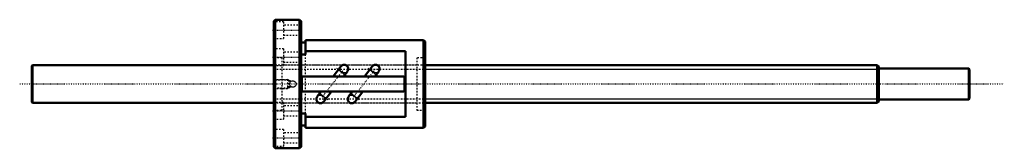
# Model space of a CAD drawing. Header units: millimetres. Extents: x -168 to 483, y -42 to 42.
import ezdxf

# ---------------------------------------------------------------- set-up
doc = ezdxf.new("R2010")
doc.units = ezdxf.units.MM
doc.linetypes.add('Center', pattern=[1.5, 0.45, -0.5, 0.05, -0.5])
doc.linetypes.add('Dashed', pattern=[2, 1, -1])
for name, color, linetype, lineweight in [('2d ConnectionPoints', 7, 'Continuous', 50), ('AM_0', 7, 'Continuous', 50), ('AM_4', 3, 'Continuous', 25), ('AM_5', 3, 'Continuous', 25), ('AM_7', 7, 'Center', 25), ('AM_9', 6, 'Dashed', 25)]:
    doc.layers.add(name, color=color, linetype=linetype, lineweight=lineweight)

# ---------------------------------------------------------------- blocks, each defined once
blk = doc.blocks.new('1_BIF_2510A_5RR_nut_0_in_BIF2510A_5RRG0_620LC5A_00__0')
at = {"layer": 'AM_0'}
for p, q in [((1, 42.5), (0, 41.5)), ((0, 41.5), (0, -41.5)), ((17, 42.5), (1, 42.5)), ((1, 42.5), (1, -42.5)), ((18, 41.5), (17, 42.5)), ((17, 42.5), (17, -42.5)), ((18, 41.5), (18, -41.5)), ((21, 27.4), (18, 27.4)), ((21, 29), (21, 19.42)), ((99, 29), (21, 29)), ((100, 28), (99, 29)), ((99, 29), (99, -29)), ((100, 28), (100, -28)), ((87, 21.62), (21, 21.62)), ((87, -21.62), (87, 21.62)), ((21, 19.42), (18, 19.42)), ((44.39, 11.67), (39.18, 5)), ((44.39, 11.67), (44.41, 11.7)), ((46.03, 5), (48.65, 8.35)), ((65.09, 11.67), (59.88, 5)), ((65.09, 11.67), (65.11, 11.7)), ((66.73, 5), (69.35, 8.35)), ((18.5, 4.2), (18.5, -4.2)), ((85.7, 5), (19.3, 5)), ((86.5, -4.2), (86.5, 4.2)), ((19.3, -5), (85.7, -5)), ((31.37, -5), (28.75, -8.35)), ((33.01, -11.67), (38.22, -5)), ((52.07, -5), (49.45, -8.35)), ((53.71, -11.67), (58.92, -5)), ((33.01, -11.67), (32.99, -11.7)), ((53.71, -11.67), (53.69, -11.7)), ((18, -19.42), (21, -19.42)), ((21, -19.42), (21, -29)), ((21, -21.62), (87, -21.62)), ((18, -27.4), (21, -27.4)), ((21, -29), (99, -29)), ((99, -29), (100, -28)), ((0, -41.5), (1, -42.5)), ((1, -42.5), (17, -42.5)), ((17, -42.5), (18, -41.5))]:
    blk.add_line(p, q, dxfattribs=at)
for points in [[(44.41, 11.7), (44.72, 12.02), (45.09, 12.3), (45.49, 12.5), (45.93, 12.64), (46.38, 12.7), (46.84, 12.69), (47.28, 12.6), (47.71, 12.43), (48.09, 12.2), (48.44, 11.9), (48.73, 11.56), (48.96, 11.16), (49.12, 10.74), (49.2, 10.29), (49.21, 9.84), (49.15, 9.38), (49.01, 8.96), (48.79, 8.55), (48.64, 8.34)], [(65.11, 11.7), (65.42, 12.02), (65.79, 12.3), (66.19, 12.5), (66.63, 12.64), (67.08, 12.7), (67.54, 12.69), (67.98, 12.6), (68.41, 12.43), (68.79, 12.2), (69.14, 11.9), (69.43, 11.56), (69.66, 11.16), (69.82, 10.74), (69.9, 10.29), (69.91, 9.84), (69.85, 9.38), (69.71, 8.96), (69.49, 8.55), (69.34, 8.34)], [(32.99, -11.7), (32.68, -12.02), (32.31, -12.3), (31.91, -12.5), (31.47, -12.64), (31.02, -12.7), (30.56, -12.69), (30.12, -12.6), (29.69, -12.43), (29.31, -12.2), (28.96, -11.9), (28.67, -11.56), (28.44, -11.16), (28.28, -10.74), (28.2, -10.29), (28.19, -9.84), (28.25, -9.38), (28.39, -8.96), (28.61, -8.55), (28.76, -8.34)], [(53.69, -11.7), (53.38, -12.02), (53.01, -12.3), (52.61, -12.5), (52.17, -12.64), (51.72, -12.7), (51.26, -12.69), (50.82, -12.6), (50.39, -12.43), (50.01, -12.2), (49.66, -11.9), (49.37, -11.56), (49.14, -11.16), (48.98, -10.74), (48.9, -10.29), (48.89, -9.84), (48.95, -9.38), (49.09, -8.96), (49.31, -8.55), (49.46, -8.34)]]:
    blk.add_lwpolyline(points, dxfattribs=at)
for centre, start, end in [((19.3, 4.2), 90, 180), ((85.7, 4.2), 0, 90), ((19.3, -4.2), 180, 270), ((85.7, -4.2), 270, 360)]:
    blk.add_arc(centre, 0.8, start, end, dxfattribs=at)
at = {"layer": 'AM_4'}
for p, q in [((42.73, 9.54), (46.98, 6.22)), ((63.43, 9.54), (67.68, 6.22)), ((30.42, -6.22), (34.67, -9.54)), ((51.12, -6.22), (55.37, -9.54))]:
    blk.add_line(p, q, dxfattribs=at)
at = {"layer": 'AM_5', "linetype": 'Dashed'}
for p, q in [((0, 3), (9, 3)), ((10, 2.46), (9, 3)), ((9, 3), (9, -3)), ((0, -3), (9, -3)), ((10, -2.46), (9, -3))]:
    blk.add_line(p, q, dxfattribs=at)
at = {"layer": 'AM_7'}
for p, q in [((-0.9, 35.5), (18.9, 35.5)), ((-0.9, 17.75), (18.9, 17.75)), ((45.47, 8.67), (31.93, -8.67)), ((41.57, 10.45), (48.14, 5.31)), ((66.17, 8.67), (52.63, -8.67)), ((62.27, 10.45), (68.84, 5.31)), ((29.26, -5.31), (35.83, -10.45)), ((49.96, -5.31), (56.53, -10.45)), ((-0.9, -17.75), (18.9, -17.75)), ((-0.9, -35.5), (18.9, -35.5))]:
    blk.add_line(p, q, dxfattribs=at)
at = {"layer": 'AM_9'}
for p, q in [((6.5, 41), (0, 41)), ((6.5, 41), (6.5, 30)), ((18, 38.8), (6.5, 38.8)), ((0, 30), (6.5, 30)), ((6.5, 32.2), (18, 32.2)), ((6.5, 23.25), (0, 23.25)), ((6.5, 23.25), (6.5, 12.25)), ((18, 21.05), (6.5, 21.05)), ((5.4, 17.4), (0, 17.4)), ((5.4, 17.4), (5.4, -17.4)), ((6.5, 14.45), (18, 14.45)), ((21, -19.42), (21, 19.42)), ((100, 17.4), (94.6, 17.4)), ((94.6, 17.4), (94.6, -17.4)), ((0, 12.25), (6.5, 12.25)), ((94.6, 12.5), (5.4, 12.5)), ((44.18, 8.67), (44.05, 8.51)), ((45.78, 7.41), (44.18, 8.67)), ((45.78, 7.41), (44.18, 8.67)), ((44.35, 11.61), (44.39, 11.67)), ((45.78, 7.41), (45.66, 7.25)), ((64.88, 8.67), (64.75, 8.51)), ((66.48, 7.41), (64.88, 8.67)), ((66.48, 7.41), (64.88, 8.67)), ((65.05, 11.61), (65.09, 11.67)), ((66.48, 7.41), (66.36, 7.25)), ((0.54, 2.46), (0, 3)), ((10, 2.46), (0.54, 2.46)), ((0.54, 2.46), (0.54, -2.46)), ((11.33, 1.72), (10, 2.46)), ((10, 2.46), (10, -2.46)), ((0, -3), (0.54, -2.46)), ((0.54, -2.46), (10, -2.46)), ((10, -2.46), (11.33, -1.72)), ((6.5, -12.25), (0, -12.25)), ((5.4, -12.5), (94.6, -12.5)), ((6.5, -12.25), (6.5, -23.25)), ((31.62, -7.41), (31.74, -7.25)), ((31.62, -7.41), (33.22, -8.67)), ((31.62, -7.41), (33.22, -8.67)), ((33.05, -11.61), (33.01, -11.67)), ((33.22, -8.67), (33.35, -8.51)), ((52.32, -7.41), (52.44, -7.25)), ((52.32, -7.41), (53.92, -8.67)), ((52.32, -7.41), (53.92, -8.67)), ((53.75, -11.61), (53.71, -11.67)), ((53.92, -8.67), (54.05, -8.51)), ((0, -17.4), (5.4, -17.4)), ((18, -14.45), (6.5, -14.45)), ((94.6, -17.4), (100, -17.4)), ((0, -23.25), (6.5, -23.25)), ((6.5, -21.05), (18, -21.05)), ((6.5, -30), (0, -30)), ((6.5, -30), (6.5, -41)), ((18, -32.2), (6.5, -32.2)), ((6.5, -38.8), (18, -38.8)), ((0, -41), (6.5, -41))]:
    blk.add_line(p, q, dxfattribs=at)
for points in [[(44.18, 8.67), (44.11, 8.79), (43.97, 9.12), (43.86, 9.55), (43.82, 10.01), (43.86, 10.46), (43.97, 10.91), (44.16, 11.32), (44.35, 11.61)], [(48.64, 8.34), (48.52, 8.19), (48.18, 7.88), (47.8, 7.63), (47.38, 7.45), (46.94, 7.34), (46.48, 7.31), (45.78, 7.41)], [(64.88, 8.67), (64.81, 8.79), (64.67, 9.12), (64.56, 9.55), (64.52, 10.01), (64.56, 10.46), (64.67, 10.91), (64.86, 11.32), (65.05, 11.61)], [(69.34, 8.34), (69.22, 8.19), (68.88, 7.88), (68.5, 7.63), (68.08, 7.45), (67.64, 7.34), (67.18, 7.31), (66.48, 7.41)], [(10.47, 0), (10.59, 0.7), (10.93, 1.32), (11.46, 1.79), (12.12, 2.07), (12.83, 2.11), (13.51, 1.92), (14.09, 1.52), (14.51, 0.94), (14.71, 0.25), (14.68, -0.45), (14.41, -1.11), (13.95, -1.64), (13.33, -2), (12.63, -2.12), (11.93, -2.02), (11.31, -1.69), (10.82, -1.17), (10.54, -0.51), (10.47, 0)], [(11.34, 1.71), (11.31, 1.69), (11.2, 1.6)], [(28.76, -8.34), (28.88, -8.19), (29.22, -7.88), (29.6, -7.63), (30.02, -7.45), (30.46, -7.34), (30.92, -7.31), (31.62, -7.41)], [(33.22, -8.67), (33.29, -8.79), (33.43, -9.12), (33.54, -9.55), (33.58, -10.01), (33.54, -10.46), (33.43, -10.91), (33.24, -11.32), (33.05, -11.61)], [(49.46, -8.34), (49.58, -8.19), (49.92, -7.88), (50.3, -7.63), (50.72, -7.45), (51.16, -7.34), (51.62, -7.31), (52.32, -7.41)], [(53.92, -8.67), (53.99, -8.79), (54.13, -9.12), (54.24, -9.55), (54.28, -10.01), (54.24, -10.46), (54.13, -10.91), (53.94, -11.32), (53.75, -11.61)]]:
    blk.add_lwpolyline(points, dxfattribs=at)
for radius, start, end in [(2.13, 164.15167, 185.22558), (2.12, 131.20036, 137.92211), (2.13, 222.13627, 228.79964)]:
    blk.add_arc((12.6, 0), radius, start, end, dxfattribs=at)
blk = doc.blocks.new('2_BIF2510A5RRG0620LC5C7A0_0_in_BIF2510A_5RRG0_620LC5A_00__0')
at = {"layer": 'AM_0'}
for p, q in [((-159.5, 12.5), (-160, 12)), ((-160, 12), (-160, -12)), ((0, 12.5), (-159.5, 12.5)), ((-159.5, 12.5), (-159.5, -12.5)), ((399, 12.5), (100, 12.5)), ((400, 11.5), (399, 12.5)), ((399, 12.5), (399, -12.5)), ((400, 11.5), (400, -11.5)), ((459.5, 10.15), (400, 10.15)), ((460, 9.65), (459.5, 10.15)), ((459.5, 10.15), (459.5, -10.15)), ((460, 9.65), (460, -9.65)), ((-160, -12), (-159.5, -12.5)), ((-159.5, -12.5), (0, -12.5)), ((100, -12.5), (399, -12.5)), ((399, -12.5), (400, -11.5)), ((400, -10.15), (459.5, -10.15)), ((459.5, -10.15), (460, -9.65))]:
    blk.add_line(p, q, dxfattribs=at)
at = {"layer": 'AM_5', "linetype": 'Dashed'}
for p, q in [((0, 9.75), (100, 9.75)), ((0, -9.75), (100, -9.75))]:
    blk.add_line(p, q, dxfattribs=at)
at = {"layer": 'AM_5'}
for p, q in [((100, 9.75), (400, 9.75)), ((100, -9.75), (400, -9.75))]:
    blk.add_line(p, q, dxfattribs=at)
at = {"layer": 'AM_7'}
blk.add_line((-168, 0), (483, 0), dxfattribs=at)
at = {"layer": 'AM_9'}
for p, q in [((100, 12.5), (0, 12.5)), ((0, -12.5), (100, -12.5))]:
    blk.add_line(p, q, dxfattribs=at)

msp = doc.modelspace()

# ---------------------------------------------------------------- linework, layer by layer
at = {"layer": '2d ConnectionPoints'}
msp.add_point((0, 0), dxfattribs=at)
msp.add_point((0, 0), dxfattribs=at)

# ---------------------------------------------------------------- block references
for name in ['1_BIF_2510A_5RR_nut_0_in_BIF2510A_5RRG0_620LC5A_00__0', '2_BIF2510A5RRG0620LC5C7A0_0_in_BIF2510A_5RRG0_620LC5A_00__0']:
    msp.add_blockref(name, (0, 0))

doc.saveas('drawing.dxf')
